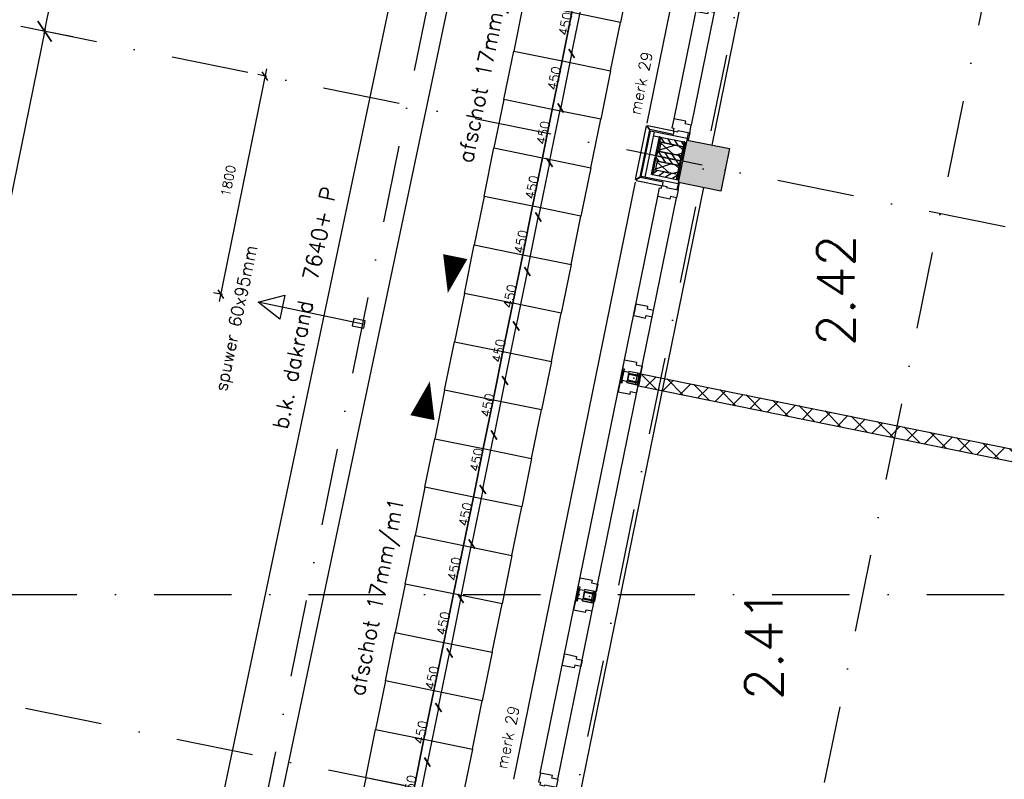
# Model space of a CAD drawing. Extents: x -33346 to 151546, y -8083 to 129543.
# Tile 16 of 68: x 13356 to 21321, y 36152 to 42297. Entities that reach past the tile are written whole.
import ezdxf
from ezdxf.enums import TextEntityAlignment as Align

# ---------------------------------------------------------------- set-up
doc = ezdxf.new("R2010")
doc.units = 0
doc.header["$LTSCALE"] = 50
doc.header["$MEASUREMENT"] = 0
doc.header["$PDSIZE"] = -1
for name, pattern in [('HIDDEN', [9.375, 6.25, -3.125]), ('XREF2$0$DASHDOT', [25, 12.5, -6.25, 0, -6.25]), ('XREF2$0$DD1', [2.66667, 1.66667, -0.5, 0, -0.5])]:
    doc.linetypes.add(name, pattern=pattern)
doc.layers.get('0').update_dxf_attribs({"linetype": 'CONTINUOUS'})
doc.layers.get('DEFPOINTS').update_dxf_attribs({"linetype": 'CONTINUOUS'})
for name, color, linetype in [('A--01A1_ACEER', 1, 'CONTINUOUS'), ('A--A21--_F-23-', 9, 'CONTINUOUS'), ('A--A22--_F123-', 9, 'CONTINUOUS'), ('A--A25--_F-2--', 9, 'CONTINUOUS'), ('A--A28--_F-2--', 7, 'CONTINUOUS'), ('A--A28--_F12--', 7, 'CONTINUOUS'), ('A--A42--_F-23-', 9, 'CONTINUOUS'), ('A--L02-A3-_LOGO', 3, 'CONTINUOUS'), ('A--L21--', 3, 'CONTINUOUS'), ('A--L21A2_BUITENWAND', 2, 'CONTINUOUS'), ('A--L21A4_BUITENWAND', 4, 'CONTINUOUS'), ('A--L21D2_BUITENWAND', 2, 'CONTINUOUS'), ('A--L22--_F-2--', 7, 'CONTINUOUS'), ('A--L22A1_BINNENWAND', 1, 'CONTINUOUS'), ('A--L22A2_BINNENWAND', 2, 'CONTINUOUS'), ('A--L25--', 7, 'CONTINUOUS'), ('A--L25--_F-23-', 7, 'CONTINUOUS'), ('A--L27-A2-_DAKEN', 2, 'CONTINUOUS'), ('A--L27A1_DAKEN', 1, 'CONTINUOUS'), ('A--L28--', 7, 'CONTINUOUS'), ('A--L28--_F-2--', 7, 'CONTINUOUS'), ('A--L28--_F12--', 7, 'CONTINUOUS'), ('A--L31--', 2, 'CONTINUOUS'), ('A--L31A1_BUITENKOZIJN', 1, 'CONTINUOUS'), ('A--L32--', 7, 'CONTINUOUS'), ('A--L42--', 7, 'CONTINUOUS'), ('A--L42--_F-23-', 7, 'CONTINUOUS'), ('A--M$1A-_F123-', 1, 'CONTINUOUS'), ('A--M1$A-_F123-', 1, 'CONTINUOUS'), ('A--T$1A-25_TEKST', 2, 'CONTINUOUS'), ('A--T$1A-_F123-_RNR', 4, 'CONTINUOUS'), ('A--T01A-25_TEKST', 2, 'CONTINUOUS'), ('A--T01A-70_TEKST', 5, 'CONTINUOUS'), ('TEKST_KOZIJNMERK', 2, 'CONTINUOUS'), ('X--LR---_CP', 7, 'CONTINUOUS'), ('XREF2$0$A--L$7A-_STRAMIEN', 1, 'XREF2$0$DASHDOT'), ('XREF2$0$A--L$7AC3-_STRAMIE', 3, 'XREF2$0$DASHDOT'), ('XREF2$0$A--M$1A-_F123-', 1, 'CONTINUOUS'), ('XREF2$0$STRAMIEN_VET', 3, 'XREF2$0$DD1')]:
    doc.layers.add(name, color=color, linetype=linetype)
doc.styles.add('ALFA-0_25', font='ROMANS')
doc.styles.add('B-01', font='SIMPLEX.SHX', dxfattribs={"width": 0.8, "height": 4.5})
doc.styles.add('HIEMSTRA', font='romans.shx')
doc.styles.add('XREF2$0$HIEMSTRA', font='romans.shx')
doc.dimstyles.get("Standard").update_dxf_attribs({"dimscale": 40, "dimtxt": 2.5, "dimasz": 2, "dimexe": 0.3, "dimexo": 0.3, "dimgap": 2, "dimtad": 1, "dimdec": 0, "dimzin": 0, "dimtxsty": 'HIEMSTRA', "dimblk1": 'OBLIQUE', "dimblk2": 'OBLIQUE', "dimsah": 1, "dimcen": -0.09, "dimdle": 0.3, "dimse1": 1, "dimclrd": 2, "dimclre": 2, "dimclrt": 3, "dimazin": 3, "dimtfac": 1, "dimtdec": 4, "dimtofl": 0, "dimtmove": 0, "dimatfit": 3, "dimtvp": 625, "dimtolj": 1, "dimtzin": 0})
doc.dimstyles.new('STANDARD$0', dxfattribs={"dimscale": 50, "dimtxt": 2.5, "dimasz": 2, "dimexe": 2, "dimexo": 0, "dimgap": 2, "dimtad": 1, "dimdec": 0, "dimzin": 0, "dimtxsty": 'ALFA-0_25', "dimblk1": 'OBLIQUE', "dimblk2": 'OBLIQUE', "dimsah": 1, "dimcen": -3, "dimdle": 2, "dimclrd": 1, "dimclre": 1, "dimclrt": 2, "dimazin": 3, "dimtfac": 0.666667, "dimtofl": 0, "dimtmove": 0, "dimatfit": 3, "dimtvp": 0.833333, "dimtolj": 1, "dimtzin": 0})
doc.dimstyles.new('XREF2$0$STANDARD', dxfattribs={"dimscale": 70, "dimtxt": 2.5, "dimasz": 2, "dimexe": 0.3, "dimexo": 0.3, "dimgap": 2, "dimtad": 1, "dimdec": 0, "dimzin": 0, "dimtxsty": 'XREF2$0$HIEMSTRA', "dimblk1": 'XREF2$0$_OBLIQUE', "dimblk2": 'XREF2$0$_OBLIQUE', "dimsah": 1, "dimcen": -0.09, "dimdle": 0.3, "dimclrd": 1, "dimclre": 1, "dimclrt": 4, "dimazin": 3, "dimtfac": 1, "dimtdec": 4, "dimtix": 1, "dimtofl": 0, "dimtmove": 0, "dimatfit": 3, "dimtvp": 625, "dimtolj": 1, "dimtzin": 0})

# ---------------------------------------------------------------- blocks, each defined once
blk = doc.blocks.new('*U852')
at = {"layer": 'A--A22--_F123-', "linetype": 'CONTINUOUS'}
h = blk.add_hatch(dxfattribs=at)
h.set_pattern_fill('ALFAKRS', color=256, scale=120, style=0)
h.set_pattern_definition([(45, (-18371.69, -39384.09), (-84.8528, 84.8528), []), (135, (-18371.69, -39384.09), (-84.8528, -84.8528), [])])
h.paths.add_polyline_path([(0, 0), (9.9, 49), (5476.7, -1059.4), (5515.7, -1118.3), (5456.7, -1157.4), (-9.9, -49)])
at = {"layer": 'A--L22--_F-2--', "color": 2, "linetype": 'CONTINUOUS'}
for points in [[(0, 0), (-9.9, -49), (5456.7, -1157.4), (5456.7, -1157.4)], [(0, 0), (9.9, 49), (5476.7, -1059.4), (5476.7, -1059.4)]]:
    blk.add_lwpolyline(points, dxfattribs=at)
blk = doc.blocks.new('*U842')
at = {"layer": 'A--A22--_F123-', "linetype": 'CONTINUOUS'}
h = blk.add_hatch(dxfattribs=at)
h.set_pattern_fill('ALFAKRS', color=256, scale=120, style=0)
h.set_pattern_definition([(45, (-19090.27, -42911.58), (-84.8528, 84.8528), []), (135, (-19090.27, -42911.58), (-84.8528, -84.8528), [])])
h.paths.add_polyline_path([(0, 0), (9.9, 49), (5525.6, -1069.3), (5515.7, -1118.3), (5456.7, -1157.4), (-9.9, -49)])
at = {"layer": 'A--L22--_F-2--', "color": 2, "linetype": 'CONTINUOUS'}
for points in [[(0, 0), (-9.9, -49), (5456.7, -1157.4), (5456.7, -1157.4)], [(0, 0), (9.9, 49), (5525.6, -1069.3), (5525.6, -1069.3)]]:
    blk.add_lwpolyline(points, dxfattribs=at)
blk = doc.blocks.new('XREF2$0$_OBLIQUE')
at = {"color": 0, "linetype": 'BYBLOCK'}
blk.add_line((-0.5, -0.5), (0.5, 0.5), dxfattribs=at)
blk = doc.blocks.new('*D963')
at = {"layer": 'DEFPOINTS', "color": 0, "linetype": 'CONTINUOUS'}
for p in [(-60981.7, 15247.9), (-60732.4, 15197.2), (-61810.3, 9905.8)]:
    blk.add_point(p, dxfattribs=at)
at = {"layer": 'XREF2$0$A--M$1A-_F123-', "color": 1, "linetype": 'CONTINUOUS'}
for p, q in [((-62063.7, 9936), (-60977.5, 15268.5)), ((-60753, 15201.3), (-61002.2, 15252.1)), ((-61830.8, 9910), (-62080.1, 9960.8))]:
    blk.add_line(p, q, dxfattribs=at)
at = {"layer": 'XREF2$0$A--M$1A-_F123-', "color": 1, "linetype": 'CONTINUOUS', "xscale": 140, "yscale": 140, "zscale": 140}
for p, rotation in [((-60981.7, 15247.9), 78.48629033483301), ((-62059.5, 9956.6), 258.486290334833)]:
    blk.add_blockref('XREF2$0$_OBLIQUE', p, dxfattribs=dict(at, rotation=rotation))
at = {"layer": 'XREF2$0$A--M$1A-_F123-', "color": 4, "linetype": 'CONTINUOUS', "insert": (-61743.5, 12647.7), "char_height": 175, "attachment_point": 5, "rotation": 78.48629, "style": 'XREF2$0$HIEMSTRA'}
blk.add_mtext('\\A1;5400', dxfattribs=at)
blk = doc.blocks.new('*D980')
at = {"layer": 'DEFPOINTS', "color": 0, "linetype": 'CONTINUOUS'}
for p in [(-104053.8, 13000), (-60204.6, 4067.8), (-60604.9, 2102.5)]:
    blk.add_point(p, dxfattribs=at)
at = {"layer": 'XREF2$0$A--M$1A-_F123-', "color": 1, "linetype": 'CONTINUOUS'}
for p, q in [((-104058, 12979.4), (-104458.3, 11014.1)), ((-104474.7, 11038.9), (-73875.2, 4805.7)), ((-60584.3, 2098.3), (-72833.3, 4593.5)), ((-60208.8, 4047.3), (-60609.1, 2081.9))]:
    blk.add_line(p, q, dxfattribs=at)
at = {"layer": 'XREF2$0$A--M$1A-_F123-', "color": 1, "linetype": 'CONTINUOUS', "xscale": 140, "yscale": 140, "zscale": 140}
for p, rotation in [((-104454.2, 11034.7), 168.4862903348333), ((-60604.9, 2102.5), 348.4862903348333)]:
    blk.add_blockref('XREF2$0$_OBLIQUE', p, dxfattribs=dict(at, rotation=rotation))
at = {"layer": 'XREF2$0$A--M$1A-_F123-', "color": 4, "linetype": 'CONTINUOUS', "insert": (-73354.3, 4699.6), "char_height": 175, "attachment_point": 5, "rotation": 348.48629, "style": 'XREF2$0$HIEMSTRA'}
blk.add_mtext('\\A1;44750', dxfattribs=at)
blk = doc.blocks.new('*D1051')
at = {"layer": 'DEFPOINTS', "color": 0, "linetype": 'CONTINUOUS'}
for p in [(-61810.3, 9905.8), (-63137.4, 4665.3), (-62888.1, 4614.5)]:
    blk.add_point(p, dxfattribs=at)
at = {"layer": 'XREF2$0$A--M$1A-_F123-', "color": 1, "linetype": 'CONTINUOUS'}
for p, q in [((-62055.3, 9977.2), (-63141.6, 4644.7)), ((-61830.8, 9910), (-62080.1, 9960.8)), ((-62908.7, 4618.7), (-63157.9, 4669.5))]:
    blk.add_line(p, q, dxfattribs=at)
at = {"layer": 'XREF2$0$A--M$1A-_F123-', "color": 1, "linetype": 'CONTINUOUS', "xscale": 140, "yscale": 140, "zscale": 140}
for p, rotation in [((-62059.5, 9956.6), 78.48629033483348), ((-63137.4, 4665.3), 258.4862903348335)]:
    blk.add_blockref('XREF2$0$_OBLIQUE', p, dxfattribs=dict(at, rotation=rotation))
at = {"layer": 'XREF2$0$A--M$1A-_F123-', "color": 4, "linetype": 'CONTINUOUS', "insert": (-62821.4, 7356.3), "char_height": 175, "attachment_point": 5, "rotation": 78.48629, "style": 'XREF2$0$HIEMSTRA'}
blk.add_mtext('\\A1;5400', dxfattribs=at)
blk = doc.blocks.new('Q020437-')
at = {"layer": 'A--A28--_F12--', "color": 8}
for points in [[(-175, -175), (-175, 175), (175, 175)], [(-175, -175), (175, 175), (175, -175)]]:
    blk.add_solid(points, dxfattribs=at)
at = {"layer": 'A--L28--_F12--', "color": 3, "linetype": 'CONTINUOUS'}
blk.add_lwpolyline([(-175, -175), (-175, 175), (175, 175), (175, -175)], close=True, dxfattribs=at)
at = {"layer": 'X--LR---_CP'}
for p in [(-175, 0), (-175, 0), (175, 0)]:
    blk.add_point(p, dxfattribs=at)
blk = doc.blocks.new('MERK_A3')
at = {"layer": 'A--01A1_ACEER'}
blk.add_line((227.2, 1597.8), (296.7, 1583.6), dxfattribs=at)
at = {"layer": 'A--L31--', "color": 2, "linetype": 'CONTINUOUS'}
for p, q in [((517.9, 3280.6), (536.7, 3372.7)), ((548.4, 3370.3), (529.7, 3278.2)), ((536.7, 3372.7), (548.4, 3370.3)), ((586.4, 3361.6), (656, 3347.4)), ((637.6, 3257.2), (656, 3347.4)), ((656, 3347.4), (670.7, 3344.4)), ((529.7, 3278.2), (517.9, 3280.6)), ((670.7, 3344.4), (652.4, 3254.2)), ((652.4, 3254.2), (637.6, 3257.2)), ((158.6, 1516.8), (177.4, 1609)), ((189.1, 1606.6), (170.4, 1514.4)), ((177.4, 1609), (189.1, 1606.6)), ((170.4, 1514.4), (158.6, 1516.8)), ((278.4, 1493.5), (296.7, 1583.6)), ((311.4, 1580.7), (293.1, 1490.5)), ((296.7, 1583.6), (311.4, 1580.7)), ((293.1, 1490.5), (278.4, 1493.5))]:
    blk.add_line(p, q, dxfattribs=at)
for points in [[(984.3, 4831.9), (971.3, 4768.3), (921.3, 4778.4), (917.1, 4757.9), (820.1, 4777.6), (834.7, 4849.2), (849.4, 4846.2), (853.8, 4867.7), (892, 4859.9), (890.2, 4851.1)], [(774.2, 3804.5), (784.7, 3856.4), (734.8, 3866.6), (739, 3887.2), (641.9, 3906.9), (627.4, 3835.4), (623, 3813.8), (637.7, 3810.9), (720, 3794.1), (724.2, 3814.7)], [(550.7, 3456.6), (647.7, 3436.8), (643.5, 3416.3), (693.5, 3406.1), (680.5, 3342.4), (586.4, 3361.6), (584.6, 3352.8), (546.4, 3360.5), (550.4, 3380.1), (535.7, 3383.1)], [(498, 3197.9), (595, 3178.2), (599.2, 3198.7), (649.2, 3188.6), (662.1, 3252.2), (568.1, 3271.4), (569.9, 3280.2), (531.7, 3288), (527.7, 3268.4), (513, 3271.4)], [(191.4, 1692.8), (288.4, 1673.1), (284.2, 1652.5), (334.2, 1642.3), (321.2, 1578.7), (227.2, 1597.8), (225.4, 1589), (187.1, 1596.8), (191.1, 1616.4), (176.4, 1619.4)], [(138.7, 1434.2), (235.7, 1414.4), (239.9, 1435), (289.9, 1424.8), (302.9, 1488.5), (208.8, 1507.6), (210.6, 1516.5), (172.4, 1524.2), (168.4, 1504.7), (153.7, 1507.6)], [(209, 1026.4), (198.4, 974.5), (148.4, 984.7), (144.2, 964.1), (47.2, 983.8), (61.8, 1055.4), (66.2, 1076.9), (80.9, 1073.9), (163.2, 1057.2), (159, 1036.6)], [(0, 0), (13, 63.7), (-37, 73.9), (-32.8, 94.4), (-129.8, 114.2), (-144.4, 42.7), (-129.7, 39.7), (-134.1, 18.1), (-95.9, 10.3), (-94.1, 19.2)]]:
    blk.add_lwpolyline(points, close=True, dxfattribs=at)
at = {"layer": 'A--L31A1_BUITENKOZIJN'}
for p, q in [((819, 4777.9), (-129.8, 114.2)), ((970.2, 4768.6), (13, 63.7))]:
    blk.add_line(p, q, dxfattribs=at)
at = {"layer": 'X--LR---_CP', "linetype": 'CONTINUOUS'}
blk.add_point((0, 0), dxfattribs=at)
blk = doc.blocks.new('NH40_196')
at = {"layer": 'A--A25--_F-2--'}
h = blk.add_hatch(dxfattribs=at)
h.set_pattern_fill('ALFALINE', color=256, scale=40, style=0, pattern_type=2)
h.set_pattern_definition([(45, (-6, 0), (-28.284, 28.284), [])])
h.paths.add_polyline_path([(0, 0), (0, 196), (40, 196), (40, 0)])
at = {"layer": 'A--L25--_F-23-', "color": 2, "linetype": 'CONTINUOUS'}
blk.add_lwpolyline([(0, 0), (0, 196), (40, 196), (40, 0)], close=True, dxfattribs=at)
at = {"layer": 'X--LR---_CP'}
for p in [(0, 0), (0, 0), (40, 0)]:
    blk.add_point(p, dxfattribs=at)
blk = doc.blocks.new('*U674')
at = {"layer": 'A--A42--_F-23-', "linetype": 'CONTINUOUS'}
h = blk.add_hatch(dxfattribs=at)
h.set_pattern_fill('ALFALINE', color=256, scale=40, style=0)
h.set_pattern_definition([(45, (-18673.834, -41003.06), (-28.28427, 28.28427), [])])
h.paths.add_polyline_path([(0, 0), (-4.9, 1), (24.1, 143.1), (28.9, 142.1), (33.8, 141.1), (4.9, -1)])
at = {"layer": 'A--L42--_F-23-', "color": 2, "linetype": 'CONTINUOUS'}
for points in [[(0, 0), (-4.9, 1), (24.1, 143.1), (28.9, 142.1)], [(0, 0), (4.9, -1), (33.8, 141.1), (28.9, 142.1)]]:
    blk.add_lwpolyline(points, dxfattribs=at)
blk = doc.blocks.new('*U673')
at = {"layer": 'A--A42--_F-23-', "linetype": 'CONTINUOUS'}
h = blk.add_hatch(dxfattribs=at)
h.set_pattern_fill('ALFALINE', color=256, scale=40, style=0)
h.set_pattern_definition([(45, (-18471.98, -41044.19), (-28.28427, 28.28427), [])])
h.paths.add_polyline_path([(0, 0), (-4.9, 1), (24.1, 143.2), (29, 142.2), (33.9, 141.2), (4.9, -1)])
at = {"layer": 'A--L42--_F-23-', "color": 2, "linetype": 'CONTINUOUS'}
for points in [[(0, 0), (-4.9, 1), (24.1, 143.2), (29, 142.2)], [(0, 0), (4.9, -1), (33.9, 141.2), (29, 142.2)]]:
    blk.add_lwpolyline(points, dxfattribs=at)
blk = doc.blocks.new('*U672')
at = {"layer": 'A--A42--_F-23-', "linetype": 'CONTINUOUS'}
h = blk.add_hatch(dxfattribs=at)
h.set_pattern_fill('ALFALINE', color=256, scale=40, style=0)
h.set_pattern_definition([(45, (-18533.88, -41347.95), (-28.28427, 28.28427), [])])
h.paths.add_polyline_path([(0, 0), (4.9, -1), (-24.1, -143.2), (-29, -142.2), (-33.9, -141.2), (-4.9, 1)])
at = {"layer": 'A--L42--_F-23-', "color": 2, "linetype": 'CONTINUOUS'}
for points in [[(0, 0), (-4.9, 1), (-33.9, -141.2), (-29, -142.2)], [(0, 0), (4.9, -1), (-24.1, -143.2), (-29, -142.2)]]:
    blk.add_lwpolyline(points, dxfattribs=at)
blk = doc.blocks.new('*U671')
at = {"layer": 'A--A42--_F-23-', "linetype": 'CONTINUOUS'}
h = blk.add_hatch(dxfattribs=at)
h.set_pattern_fill('ALFALINE', color=256, scale=40, style=0)
h.set_pattern_definition([(45, (-18735.73, -41306.818), (-28.28427, 28.28427), [])])
h.paths.add_polyline_path([(0, 0), (4.9, -1), (-24.1, -143.1), (-28.9, -142.1), (-33.8, -141.1), (-4.9, 1)])
at = {"layer": 'A--L42--_F-23-', "color": 2, "linetype": 'CONTINUOUS'}
for points in [[(0, 0), (-4.9, 1), (-33.8, -141.1), (-28.9, -142.1)], [(0, 0), (4.9, -1), (-24.1, -143.1), (-28.9, -142.1)]]:
    blk.add_lwpolyline(points, dxfattribs=at)
blk = doc.blocks.new('_OBLIQUE')
at = {"color": 0, "linetype": 'BYBLOCK'}
blk.add_line((-0.5, -0.5), (0.5, 0.5), dxfattribs=at)
blk = doc.blocks.new('*D312')
at = {"color": 1, "linetype": 'BYBLOCK'}
blk.add_line((17101.2, 38487.2), (17194.6, 38945.8), dxfattribs=at)
at = {"layer": 'DEFPOINTS', "color": 0, "linetype": 'BYBLOCK'}
for p in [(17192.8, 38937), (17192.8, 38937), (17102.9, 38496)]:
    blk.add_point(p, dxfattribs=at)
at = {"color": 1, "linetype": 'BYBLOCK', "xscale": 60, "yscale": 60, "zscale": 60}
for p, rotation in [((17192.8, 38937), 78.48258066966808), ((17102.9, 38496), 258.4825806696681)]:
    blk.add_blockref('_OBLIQUE', p, dxfattribs=dict(at, rotation=rotation))
at = {"color": 2, "linetype": 'BYBLOCK', "insert": (17052.3, 38736), "char_height": 75, "attachment_point": 5, "rotation": 78.48258, "style": 'HIEMSTRA'}
blk.add_mtext('\\A1;450', dxfattribs=at)
blk = doc.blocks.new('*D313')
at = {"color": 1, "linetype": 'BYBLOCK'}
blk.add_line((16921.6, 37605.3), (17015, 38063.9), dxfattribs=at)
at = {"layer": 'DEFPOINTS', "color": 0, "linetype": 'BYBLOCK'}
for p in [(17013.2, 38055.1), (17013.2, 38055.1), (16923.4, 37614.1)]:
    blk.add_point(p, dxfattribs=at)
at = {"color": 1, "linetype": 'BYBLOCK', "xscale": 60, "yscale": 60, "zscale": 60}
for p, rotation in [((17013.2, 38055.1), 78.49000000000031), ((16923.4, 37614.1), 258.4900000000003)]:
    blk.add_blockref('_OBLIQUE', p, dxfattribs=dict(at, rotation=rotation))
at = {"color": 2, "linetype": 'BYBLOCK', "insert": (16872.8, 37854.1), "char_height": 75, "attachment_point": 5, "rotation": 78.49, "style": 'HIEMSTRA'}
blk.add_mtext('\\A1;450', dxfattribs=at)
blk = doc.blocks.new('*D314')
at = {"color": 1, "linetype": 'BYBLOCK'}
blk.add_line((17104.7, 38504.8), (17011.4, 38046.2), dxfattribs=at)
at = {"layer": 'DEFPOINTS', "color": 0, "linetype": 'BYBLOCK'}
for p in [(17102.9, 38496), (17013.2, 38055.1), (17013.2, 38055.1)]:
    blk.add_point(p, dxfattribs=at)
at = {"color": 1, "linetype": 'BYBLOCK', "xscale": 60, "yscale": 60, "zscale": 60}
for p, rotation in [((17102.9, 38496), 78.4974193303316), ((17013.2, 38055.1), 258.4974193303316)]:
    blk.add_blockref('_OBLIQUE', p, dxfattribs=dict(at, rotation=rotation))
at = {"color": 2, "linetype": 'BYBLOCK', "insert": (16962.5, 38295), "char_height": 75, "attachment_point": 5, "rotation": 78.49742, "style": 'HIEMSTRA'}
blk.add_mtext('\\A1;450', dxfattribs=at)
blk = doc.blocks.new('*D315')
at = {"color": 1, "linetype": 'BYBLOCK'}
blk.add_line((16925.2, 37622.9), (16831.8, 37164.3), dxfattribs=at)
at = {"layer": 'DEFPOINTS', "color": 0, "linetype": 'BYBLOCK'}
for p in [(16923.4, 37614.1), (16833.6, 37173.1), (16833.6, 37173.1)]:
    blk.add_point(p, dxfattribs=at)
at = {"color": 1, "linetype": 'BYBLOCK', "xscale": 60, "yscale": 60, "zscale": 60}
for p, rotation in [((16923.4, 37614.1), 78.4899999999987), ((16833.6, 37173.1), 258.4899999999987)]:
    blk.add_blockref('_OBLIQUE', p, dxfattribs=dict(at, rotation=rotation))
at = {"color": 2, "linetype": 'BYBLOCK', "insert": (16783, 37413.1), "char_height": 75, "attachment_point": 5, "rotation": 78.49, "style": 'HIEMSTRA'}
blk.add_mtext('\\A1;450', dxfattribs=at)
blk = doc.blocks.new('*D316')
at = {"color": 1, "linetype": 'BYBLOCK'}
blk.add_line((16742, 36723.4), (16835.4, 37182), dxfattribs=at)
at = {"layer": 'DEFPOINTS', "color": 0, "linetype": 'BYBLOCK'}
for p in [(16833.6, 37173.2), (16833.6, 37173.2), (16743.8, 36732.2)]:
    blk.add_point(p, dxfattribs=at)
at = {"color": 1, "linetype": 'BYBLOCK', "xscale": 60, "yscale": 60, "zscale": 60}
for p, rotation in [((16833.6, 37173.2), 78.48258066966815), ((16743.8, 36732.2), 258.4825806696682)]:
    blk.add_blockref('_OBLIQUE', p, dxfattribs=dict(at, rotation=rotation))
at = {"color": 2, "linetype": 'BYBLOCK', "insert": (16693.2, 36972.2), "char_height": 75, "attachment_point": 5, "rotation": 78.48258, "style": 'HIEMSTRA'}
blk.add_mtext('\\A1;450', dxfattribs=at)
blk = doc.blocks.new('*D317')
at = {"color": 1, "linetype": 'BYBLOCK'}
blk.add_line((16745.6, 36741), (16652.1, 36282.5), dxfattribs=at)
at = {"layer": 'DEFPOINTS', "color": 0, "linetype": 'BYBLOCK'}
for p in [(16743.8, 36732.2), (16653.9, 36291.3), (16653.9, 36291.3)]:
    blk.add_point(p, dxfattribs=at)
at = {"color": 1, "linetype": 'BYBLOCK', "xscale": 60, "yscale": 60, "zscale": 60}
for p, rotation in [((16743.8, 36732.2), 78.48258066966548), ((16653.9, 36291.3), 258.4825806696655)]:
    blk.add_blockref('_OBLIQUE', p, dxfattribs=dict(at, rotation=rotation))
at = {"color": 2, "linetype": 'BYBLOCK', "insert": (16603.3, 36531.2), "char_height": 75, "attachment_point": 5, "rotation": 78.48258, "style": 'HIEMSTRA'}
blk.add_mtext('\\A1;450', dxfattribs=at)
blk = doc.blocks.new('*D324')
at = {"color": 1, "linetype": 'BYBLOCK'}
blk.add_line((16562.4, 35841.5), (16655.7, 36300.1), dxfattribs=at)
at = {"layer": 'DEFPOINTS', "color": 0, "linetype": 'BYBLOCK'}
for p in [(16653.9, 36291.3), (16653.9, 36291.3), (16564.2, 35850.3)]:
    blk.add_point(p, dxfattribs=at)
at = {"color": 1, "linetype": 'BYBLOCK', "xscale": 60, "yscale": 60, "zscale": 60}
for p, rotation in [((16653.9, 36291.3), 78.49741933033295), ((16564.2, 35850.3), 258.4974193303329)]:
    blk.add_blockref('_OBLIQUE', p, dxfattribs=dict(at, rotation=rotation))
at = {"color": 2, "linetype": 'BYBLOCK', "insert": (16513.5, 36090.3), "char_height": 75, "attachment_point": 5, "rotation": 78.49742, "style": 'HIEMSTRA'}
blk.add_mtext('\\A1;450', dxfattribs=at)
blk = doc.blocks.new('*D334')
at = {"color": 1, "linetype": 'BYBLOCK'}
blk.add_line((17284.4, 39386.7), (17191, 38928.1), dxfattribs=at)
at = {"layer": 'DEFPOINTS', "color": 0, "linetype": 'BYBLOCK'}
for p in [(17282.6, 39377.9), (17192.8, 38937), (17192.8, 38937)]:
    blk.add_point(p, dxfattribs=at)
at = {"color": 1, "linetype": 'BYBLOCK', "xscale": 60, "yscale": 60, "zscale": 60}
for p, rotation in [((17282.6, 39377.9), 78.48999999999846), ((17192.8, 38937), 258.4899999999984)]:
    blk.add_blockref('_OBLIQUE', p, dxfattribs=dict(at, rotation=rotation))
at = {"color": 2, "linetype": 'BYBLOCK', "insert": (17142.2, 39176.9), "char_height": 75, "attachment_point": 5, "rotation": 78.49, "style": 'HIEMSTRA'}
blk.add_mtext('\\A1;450', dxfattribs=at)
blk = doc.blocks.new('*D335')
at = {"color": 1, "linetype": 'BYBLOCK'}
blk.add_line((17464.1, 40268.6), (17370.7, 39810), dxfattribs=at)
at = {"layer": 'DEFPOINTS', "color": 0, "linetype": 'BYBLOCK'}
for p in [(17462.3, 40259.8), (17372.5, 39818.8), (17372.5, 39818.8)]:
    blk.add_point(p, dxfattribs=at)
at = {"color": 1, "linetype": 'BYBLOCK', "xscale": 60, "yscale": 60, "zscale": 60}
for p, rotation in [((17462.3, 40259.8), 78.48258066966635), ((17372.5, 39818.8), 258.4825806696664)]:
    blk.add_blockref('_OBLIQUE', p, dxfattribs=dict(at, rotation=rotation))
at = {"color": 2, "linetype": 'BYBLOCK', "insert": (17321.9, 40058.8), "char_height": 75, "attachment_point": 5, "rotation": 78.48258, "style": 'HIEMSTRA'}
blk.add_mtext('\\A1;450', dxfattribs=at)
blk = doc.blocks.new('*D336')
at = {"color": 1, "linetype": 'BYBLOCK'}
blk.add_line((17280.8, 39369.1), (17374.3, 39827.7), dxfattribs=at)
at = {"layer": 'DEFPOINTS', "color": 0, "linetype": 'BYBLOCK'}
for p in [(17372.5, 39818.8), (17372.5, 39818.8), (17282.6, 39377.9)]:
    blk.add_point(p, dxfattribs=at)
at = {"color": 1, "linetype": 'BYBLOCK', "xscale": 60, "yscale": 60, "zscale": 60}
for p, rotation in [((17372.5, 39818.8), 78.47516133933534), ((17282.6, 39377.9), 258.4751613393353)]:
    blk.add_blockref('_OBLIQUE', p, dxfattribs=dict(at, rotation=rotation))
at = {"color": 2, "linetype": 'BYBLOCK', "insert": (17232, 39617.9), "char_height": 75, "attachment_point": 5, "rotation": 78.47516, "style": 'HIEMSTRA'}
blk.add_mtext('\\A1;450', dxfattribs=at)
blk = doc.blocks.new('*D337')
at = {"color": 1, "linetype": 'BYBLOCK'}
blk.add_line((17460.6, 40251), (17554, 40709.6), dxfattribs=at)
at = {"layer": 'DEFPOINTS', "color": 0, "linetype": 'BYBLOCK'}
for p in [(17552.2, 40700.7), (17552.2, 40700.7), (17462.4, 40259.8)]:
    blk.add_point(p, dxfattribs=at)
at = {"color": 1, "linetype": 'BYBLOCK', "xscale": 60, "yscale": 60, "zscale": 60}
for p, rotation in [((17552.2, 40700.7), 78.48258066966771), ((17462.4, 40259.8), 258.4825806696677)]:
    blk.add_blockref('_OBLIQUE', p, dxfattribs=dict(at, rotation=rotation))
at = {"color": 2, "linetype": 'BYBLOCK', "insert": (17411.7, 40499.7), "char_height": 75, "attachment_point": 5, "rotation": 78.48258, "style": 'HIEMSTRA'}
blk.add_mtext('\\A1;450', dxfattribs=at)
blk = doc.blocks.new('*D338')
at = {"color": 1, "linetype": 'BYBLOCK'}
blk.add_line((17643.8, 41150.5), (17550.4, 40691.9), dxfattribs=at)
at = {"layer": 'DEFPOINTS', "color": 0, "linetype": 'BYBLOCK'}
for p in [(17642, 41141.7), (17552.2, 40700.7), (17552.2, 40700.7)]:
    blk.add_point(p, dxfattribs=at)
at = {"color": 1, "linetype": 'BYBLOCK', "xscale": 60, "yscale": 60, "zscale": 60}
for p, rotation in [((17642, 41141.7), 78.48999999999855), ((17552.2, 40700.7), 258.4899999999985)]:
    blk.add_blockref('_OBLIQUE', p, dxfattribs=dict(at, rotation=rotation))
at = {"color": 2, "linetype": 'BYBLOCK', "insert": (17501.6, 40940.7), "char_height": 75, "attachment_point": 5, "rotation": 78.49, "style": 'HIEMSTRA'}
blk.add_mtext('\\A1;450', dxfattribs=at)
blk = doc.blocks.new('*D339')
at = {"color": 1, "linetype": 'BYBLOCK'}
blk.add_line((17640.2, 41132.9), (17733.6, 41591.4), dxfattribs=at)
at = {"layer": 'DEFPOINTS', "color": 0, "linetype": 'BYBLOCK'}
for p in [(17731.8, 41582.6), (17731.8, 41582.6), (17642, 41141.7)]:
    blk.add_point(p, dxfattribs=at)
at = {"color": 1, "linetype": 'BYBLOCK', "xscale": 60, "yscale": 60, "zscale": 60}
for p, rotation in [((17731.8, 41582.6), 78.49000000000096), ((17642, 41141.7), 258.490000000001)]:
    blk.add_blockref('_OBLIQUE', p, dxfattribs=dict(at, rotation=rotation))
at = {"color": 2, "linetype": 'BYBLOCK', "insert": (17591.3, 41381.6), "char_height": 75, "attachment_point": 5, "rotation": 78.49, "style": 'HIEMSTRA'}
blk.add_mtext('\\A1;450', dxfattribs=at)
blk = doc.blocks.new('*D345')
at = {"color": 1, "linetype": 'BYBLOCK'}
blk.add_line((17819.9, 42014.7), (17913.4, 42473.3), dxfattribs=at)
at = {"layer": 'DEFPOINTS', "color": 0, "linetype": 'BYBLOCK'}
for p in [(17911.6, 42464.5), (17911.6, 42464.5), (17821.7, 42023.6)]:
    blk.add_point(p, dxfattribs=at)
at = {"color": 1, "linetype": 'BYBLOCK', "xscale": 60, "yscale": 60, "zscale": 60}
for p, rotation in [((17911.6, 42464.5), 78.47516133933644), ((17821.7, 42023.6), 258.4751613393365)]:
    blk.add_blockref('_OBLIQUE', p, dxfattribs=dict(at, rotation=rotation))
at = {"color": 2, "linetype": 'BYBLOCK', "insert": (17771.1, 42263.5), "char_height": 75, "attachment_point": 5, "rotation": 78.47516, "style": 'HIEMSTRA'}
blk.add_mtext('\\A1;450', dxfattribs=at)
blk = doc.blocks.new('*D346')
at = {"color": 1, "linetype": 'BYBLOCK'}
blk.add_line((17823.5, 42032.4), (17730, 41573.8), dxfattribs=at)
at = {"layer": 'DEFPOINTS', "color": 0, "linetype": 'BYBLOCK'}
for p in [(17821.7, 42023.6), (17731.8, 41582.6), (17731.8, 41582.6)]:
    blk.add_point(p, dxfattribs=at)
at = {"color": 1, "linetype": 'BYBLOCK', "xscale": 60, "yscale": 60, "zscale": 60}
for p, rotation in [((17821.7, 42023.6), 78.47516133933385), ((17731.8, 41582.6), 258.4751613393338)]:
    blk.add_blockref('_OBLIQUE', p, dxfattribs=dict(at, rotation=rotation))
at = {"color": 2, "linetype": 'BYBLOCK', "insert": (17681.2, 41822.6), "char_height": 75, "attachment_point": 5, "rotation": 78.47516, "style": 'HIEMSTRA'}
blk.add_mtext('\\A1;450', dxfattribs=at)
blk = doc.blocks.new('*D467')
at = {"color": 1, "linetype": 'BYBLOCK'}
for p, q in [((15353.1, 41898.9), (14969.9, 40017.6)), ((15356.6, 41837), (15282.3, 41852.1)), ((14997.4, 40073.2), (14923, 40088.3))]:
    blk.add_line(p, q, dxfattribs=at)
at = {"layer": 'DEFPOINTS', "color": 0, "linetype": 'BYBLOCK'}
for p in [(15356.6, 41837), (14981.8, 40076.3), (14997.4, 40073.2)]:
    blk.add_point(p, dxfattribs=at)
at = {"color": 1, "linetype": 'BYBLOCK', "xscale": 60, "yscale": 60, "zscale": 60}
for p, rotation in [((15341.1, 41840.1), 78.48629033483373), ((14981.8, 40076.3), 258.4862903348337)]:
    blk.add_blockref('_OBLIQUE', p, dxfattribs=dict(at, rotation=rotation))
at = {"color": 2, "linetype": 'BYBLOCK', "insert": (15042.7, 40993.1), "char_height": 75, "attachment_point": 5, "rotation": 78.48629, "style": 'ALFA-0_25'}
blk.add_mtext('\\A1;1800', dxfattribs=at)
blk = doc.blocks.new('Q020580-')
at = {"layer": 'A--A28--_F-2--', "color": 3, "linetype": 'CONTINUOUS'}
for points in [[(-25, 45.1), (-30, -49.9), (-30, 50.1)], [(-25, 45.1), (-30, 50.1), (30, 50.1)], [(-25, 45.1), (-25, -44.9), (-30, -49.9)], [(30, 50.1), (25, 45.1), (-25, 45.1)], [(30, 50.1), (30, -49.9), (25, 45.1)], [(30, -49.9), (25, -44.9), (25, 45.1)], [(30, -49.9), (-30, -49.9), (-25, -44.9)], [(30, -49.9), (-25, -44.9), (25, -44.9)]]:
    blk.add_solid(points, dxfattribs=at)
at = {"layer": 'A--L28--_F-2--', "color": 3, "linetype": 'CONTINUOUS'}
blk.add_lwpolyline([(-30, -49.9), (-25, -44.9), (-25, 45.1), (25, 45.1), (25, -44.9), (-25, -44.9), (-30, -49.9), (30, -49.9), (30, 50.1), (-30, 50.1)], close=True, dxfattribs=at)
at = {"layer": 'X--LR---_CP', "color": 4, "linetype": 'CONTINUOUS'}
for p in [(-30, 0.1), (0, 0), (30, 0.1)]:
    blk.add_point(p, dxfattribs=at)
blk = doc.blocks.new('A$C6C660DB7')
at = {"layer": 'A--L21A4_BUITENWAND', "linetype": 'CONTINUOUS'}
for p, q in [((10327.8, 33298.6), (124, -15130.3)), ((10687.5, 32750.7), (697.1, -14665.3))]:
    blk.add_line(p, q, dxfattribs=at)
blk = doc.blocks.new('XREF2')
at = {"layer": 'XREF2$0$A--L$7A-_STRAMIEN'}
for p, q in [((-38410.733, 89013.047), (-64231.371, -37744.184)), ((-46967.857, 69048.716), (-68542.883, -36866.195)), ((-44567.212, 68559.429), (-66142.131, -37354.959)), ((-46940.956, 6876.922), (-62252.793, 9995.966))]:
    blk.add_line(p, q, dxfattribs=at)
at = {"layer": 'XREF2$0$A--L$7AC3-_STRAMIE'}
blk.add_line((-66174.285, 5400), (-500, 5400), dxfattribs=at)
at = {"layer": 'XREF2$0$STRAMIEN_VET', "linetype": 'XREF2$0$DASHDOT'}
blk.add_line((-53026.96, 2605.754), (-108962.956, 14000), dxfattribs=at)
at = {"layer": 'XREF2$0$A--M$1A-_F123-', "linetype": 'CONTINUOUS'}
for p2, distance, picture, middle in [((-60732.404, 15197.156), 254.373, '*D963', (-61743.507, 12647.671)), ((-62888.11, 4614.485), -254.373, '*D1051', (-62821.36, 7356.336))]:
    dim = blk.add_aligned_dim(p1=(-61810.257, 9905.821), p2=p2, distance=distance, dimstyle='XREF2$0$STANDARD', dxfattribs=at)
    dim.commit()
    dim.dimension.update_dxf_attribs({"geometry": picture, "text_midpoint": middle})
dim = blk.add_linear_dim(base=(-60604.897, 2102.524), p1=(-104053.812, 13000), p2=(-60204.559, 4067.842), angle=348.4862903, dimstyle='XREF2$0$STANDARD', dxfattribs=at)
dim.commit()
dim.dimension.update_dxf_attribs({"geometry": '*D980', "text_midpoint": (-73354.275, 4699.591), "dimtype": 129})

msp = doc.modelspace()

# ---------------------------------------------------------------- hatches: boundary and pattern name
at = {"layer": 'A--A21--_F-23-'}
h = msp.add_hatch(dxfattribs=at)
h.set_pattern_fill('ALFAISO', color=256, scale=80, angle=168.49, style=0, pattern_type=2)
h.set_pattern_definition([(198.48258, (66540.254, -74382.52), (-25.361306, 75.873606), []), (138.48258, (66540.254, -74382.52), (53.02782, 59.90034), [])])
h.paths.add_polyline_path([(18611.8, 41214.7), (18531.5, 41231.1), (18546.5, 41304.6), (18722.8, 41268.6), (18707.9, 41195.1), (18611.8, 41214.7), (18635.5, 41209.9)])
h = msp.add_hatch(dxfattribs=at)
h.set_pattern_fill('ALFAISO', color=256, scale=80, angle=168.49, style=0, pattern_type=2)
h.set_pattern_definition([(198.48258, (66509.304, -74534.41), (-25.361306, 75.873606), []), (138.48258, (66509.304, -74534.41), (53.02782, 59.90034), [])])
h.paths.add_polyline_path([(18580.9, 41062.8), (18500.5, 41079.2), (18515.5, 41152.7), (18691.9, 41116.7), (18676.9, 41043.2), (18580.9, 41062.8), (18604.6, 41058)])

# ---------------------------------------------------------------- linework, layer by layer
at = {"layer": 'A--L21--'}
for points in [[(18450.7, 41405.7), (18372.9, 41023.6), (18342.2, 41003.3), (18338.3, 41004.1), (18426.5, 41437.2), (18430.5, 41436.4)], [(18433.6, 41441.9), (18647.2, 41398.3), (18641.2, 41368.9), (18453.1, 41407.3), (18432.8, 41437.9)], [(18611.8, 41214.7), (18531.5, 41231.1), (18546.5, 41304.6), (18722.8, 41268.6), (18707.9, 41195.1), (18611.8, 41214.7), (18635.5, 41209.9)], [(18580.9, 41062.8), (18500.5, 41079.2), (18515.5, 41152.7), (18691.9, 41116.7), (18676.9, 41043.2), (18580.9, 41062.8), (18604.6, 41058)], [(18343, 40997), (18556.6, 40953.5), (18562.6, 40982.9), (18374.4, 41021.2), (18343.8, 41000.9)]]:
    msp.add_lwpolyline(points, close=True, dxfattribs=at)
at = {"layer": 'A--L21A2_BUITENWAND', "color": 2, "linetype": 'CONTINUOUS'}
for p, q in [((18384.3, 41029.4), (18458.9, 41395.9)), ((18415.6, 41023), (18490.3, 41389.5)), ((18756.8, 41335.2), (18458.9, 41395.9)), ((18483.9, 41358.1), (18529, 41348.9)), ((18682.1, 40968.7), (18384.3, 41029.4))]:
    msp.add_line(p, q, dxfattribs=at)
for points in [[(18776.2, 41380.2), (18764.2, 41321.4), (18754.4, 41323.4), (18766.4, 41382.2)], [(18682.4, 40919.7), (18694.3, 40978.5), (18684.5, 40980.5), (18672.6, 40921.7)]]:
    msp.add_lwpolyline(points, close=True, dxfattribs=at)
at = {"layer": 'A--L21D2_BUITENWAND'}
for p, q in [((18430.9, 41458.7), (21212.1, 55115.2)), ((18333.9, 40982.5), (17350, 36152.7))]:
    msp.add_line(p, q, dxfattribs=at)
at = {"layer": 'A--L22A1_BINNENWAND'}
for points in [[(17823.9, 42354.9), (17903.7, 42746.8), (18295.7, 42667), (18215.9, 42275)], [(17432, 42434.7), (17352.2, 42042.7), (17744.1, 41962.9), (17823.9, 42354.9)], [(17823.9, 42354.9), (17744.1, 41962.9), (18136.1, 41883.1), (18215.9, 42275)], [(17272.3, 41650.8), (17352.2, 42042.7), (17744.1, 41962.9), (17664.3, 41570.9)], [(17664.3, 41570.9), (17744.1, 41962.9), (18136.1, 41883.1), (18056.3, 41491.1)], [(17272.3, 41650.8), (17192.5, 41258.8), (17584.5, 41179), (17664.3, 41570.9)], [(17664.3, 41570.9), (17584.5, 41179), (17976.4, 41099.2), (18056.3, 41491.1)], [(17112.7, 40866.8), (17192.5, 41258.8), (17584.5, 41179), (17504.7, 40787)], [(17504.7, 40787), (17584.5, 41179), (17976.4, 41099.2), (17896.6, 40707.2)], [(17112.7, 40866.8), (17032.9, 40474.9), (17424.9, 40395.1), (17504.7, 40787)], [(17504.7, 40787), (17424.9, 40395.1), (17816.8, 40315.3), (17896.6, 40707.2)], [(16953.1, 40082.9), (17032.9, 40474.9), (17424.9, 40395.1), (17345, 40003.1)], [(17345, 40003.1), (17424.9, 40395.1), (17816.8, 40315.3), (17737, 39923.3)], [(16953.1, 40082.9), (16873.3, 39691), (17265.2, 39611.2), (17345, 40003.1)], [(17345, 40003.1), (17265.2, 39611.2), (17657.2, 39531.3), (17737, 39923.3)], [(16793.5, 39299), (16873.3, 39691), (17265.2, 39611.2), (17185.4, 39219.2)], [(17185.4, 39219.2), (17265.2, 39611.2), (17657.2, 39531.3), (17577.4, 39139.4)], [(16793.5, 39299), (16713.6, 38907.1), (17105.6, 38827.2), (17185.4, 39219.2)], [(17185.4, 39219.2), (17105.6, 38827.2), (17497.5, 38747.4), (17577.4, 39139.4)], [(16633.8, 38515.1), (16713.6, 38907.1), (17105.6, 38827.2), (17025.8, 38435.3)], [(17025.8, 38435.3), (17105.6, 38827.2), (17497.5, 38747.4), (17417.7, 38355.5)], [(16633.8, 38515.1), (16554, 38123.2), (16946, 38043.3), (17025.8, 38435.3)], [(17025.8, 38435.3), (16946, 38043.3), (17337.9, 37963.5), (17417.7, 38355.5)], [(16474.2, 37731.2), (16554, 38123.2), (16946, 38043.3), (16866.1, 37651.4)], [(16866.1, 37651.4), (16946, 38043.3), (17337.9, 37963.5), (17258.1, 37571.6)], [(16474.2, 37731.2), (16394.4, 37339.2), (16786.3, 37259.4), (16866.1, 37651.4)], [(16866.1, 37651.4), (16786.3, 37259.4), (17178.3, 37179.6), (17258.1, 37571.6)], [(16314.6, 36947.3), (16394.4, 37339.2), (16786.3, 37259.4), (16706.5, 36867.5)], [(16706.5, 36867.5), (16786.3, 37259.4), (17178.3, 37179.6), (17098.5, 36787.7)], [(16314.6, 36947.3), (16234.7, 36555.3), (16626.7, 36475.5), (16706.5, 36867.5)], [(16706.5, 36867.5), (16626.7, 36475.5), (17018.7, 36395.7), (17098.5, 36787.7)], [(16154.9, 36163.4), (16234.7, 36555.3), (16626.7, 36475.5), (16546.9, 36083.6)], [(16546.9, 36083.6), (16626.7, 36475.5), (17018.7, 36395.7), (16938.8, 36003.7)], [(16154.9, 36163.4), (16075.1, 35771.4), (16467.1, 35691.6), (16546.9, 36083.6)]]:
    msp.add_lwpolyline(points, close=True, dxfattribs=at)
at = {"layer": 'A--L22A2_BINNENWAND'}
for p, q in [((18956.7, 41282.2), (19964.7, 46230.6, 1)), ((18886.9, 40939.2), (17878.9, 35990.9, 1))]:
    msp.add_line(p, q, dxfattribs=at)
at = {"layer": 'A--L27-A2-_DAKEN'}
msp.add_line((16145.5, 39830.7), (15284.4, 40012.2), dxfattribs=at)
for points in [[(15284.4, 40012.2), (15284.4, 40012.2), (15500.7, 40068.8), (15459.5, 39873.1)], [(16139.3, 39801.4), (16151.8, 39860.1), (16058.8, 39879.8), (16046.4, 39821.1)]]:
    msp.add_lwpolyline(points, close=True, dxfattribs=at)
at = {"layer": 'A--L27A1_DAKEN'}
for points in [[(17807.2, 44936.5, 0, 0, 0), (16819.5, 40086, 0, 200, 0), (16879.4, 40380, 0, 0, 0)], [(15685.5, 34520.5, 0, 0, 0), (16673.8, 39370.8, 0, 200, 0), (16613.9, 39076.9, 0, 0, 0)]]:
    msp.add_lwpolyline(points, format="xyseb", dxfattribs=at)

# ---------------------------------------------------------------- block references
at = {"layer": 'A--L02-A3-_LOGO'}
msp.add_blockref('A$C6C660DB7', (7074.3, 14132.7), dxfattribs=at)
at = {"layer": 'A--L21--', "linetype": 'CONTINUOUS'}
msp.add_blockref('*U852', (18371.7, 39384.1), dxfattribs=at)
at = {"layer": 'A--L25--', "rotation": 78.48258066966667}
for p in [(18722.8, 41268.6), (18691.9, 41116.7), (18699.9, 41155.9)]:
    msp.add_blockref('NH40_196', p, dxfattribs=at)
at = {"layer": 'A--L25--', "xscale": -1, "rotation": 78.48258066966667}
msp.add_blockref('NH40_196', (18676.9, 41043.3), dxfattribs=at)
at = {"layer": 'A--L28--', "linetype": 'CONTINUOUS'}
for name, p, rotation in [('Q020437-', (18891, 41117), 348.5008781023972), ('Q020580-', (18324.8, 39395.4), 258.4862903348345), ('Q020580-', (17965.5, 37631.7), 258.4862903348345)]:
    msp.add_blockref(name, p, dxfattribs=dict(at, rotation=rotation))
at = {"layer": 'A--L31--', "linetype": 'HIDDEN', "rotation": 2.158273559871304e-12}
msp.add_blockref('MERK_A3', (18776.2, 41380.2), dxfattribs=at)
at = {"layer": 'A--L31--', "linetype": 'HIDDEN', "xscale": -1, "rotation": 156.9725806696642}
msp.add_blockref('MERK_A3', (18682.4, 40919.7), dxfattribs=at)
at = {"layer": 'A--L32--', "linetype": 'CONTINUOUS'}
msp.add_blockref('*U842', (19090.3, 42911.6), dxfattribs=at)
at = {"layer": 'A--L42--'}
for name, p in [('*U672', (18533.9, 41347.9)), ('*U671', (18735.7, 41306.8)), ('*U673', (18472, 41044.2)), ('*U674', (18673.8, 41003.1))]:
    msp.add_blockref(name, p, dxfattribs=at)
at = {"layer": 'A--T01A-70_TEKST', "color": 4}
msp.add_blockref('XREF2', (75617.3, 32246.9), dxfattribs=at)

# ---------------------------------------------------------------- texts
at = {"layer": 'A--T$1A-25_TEKST', "style": 'B-01'}
msp.add_text('spuwer 60x95mm', height=100, rotation=77.99802, dxfattribs=at).set_placement((15029, 39283.8))
at = {"layer": 'A--T$1A-_F123-_RNR', "style": 'ALFA-0_25'}
for s, p in [('2.42', (20107.9, 39657)), ('2.41', (19525.6, 36792.5))]:
    msp.add_text(s, height=300, rotation=90, dxfattribs=at).set_placement(p)
at = {"layer": 'A--T01A-25_TEKST', "style": 'HIEMSTRA'}
for s, p in [('afschot 17mm/m1', (17344.2, 42725.9)), ('b.k. dakrand  7640+ P', (15919.6, 40929.5)), ('afschot 17mm/m1', (16466, 38414.3))]:
    msp.add_text(s, height=125, rotation=78.4863, dxfattribs=at).set_placement(p, align=Align.RIGHT)
at = {"layer": 'TEKST_KOZIJNMERK', "style": 'B-01'}
for p in [(18374.1, 41520.3), (17296.3, 36229)]:
    msp.add_text('merk 29', height=90, rotation=78.486, dxfattribs=at).set_placement(p)

# ---------------------------------------------------------------- dimensions: what is measured, and where the dimension line sits
at = {"layer": 'A--M$1A-_F123-', "linetype": 'CONTINUOUS'}
for p1, p2, picture, middle in [((17821.7, 42023.6), (17911.6, 42464.5), '*D345', (17771.1, 42263.5)), ((17821.7, 42023.6), (17731.8, 41582.6), '*D346', (17681.2, 41822.6)), ((17642, 41141.7), (17731.8, 41582.6), '*D339', (17591.3, 41381.6)), ((17642, 41141.7), (17552.2, 40700.7), '*D338', (17501.6, 40940.7)), ((17462.4, 40259.8), (17552.2, 40700.7), '*D337', (17411.7, 40499.7)), ((17462.3, 40259.8), (17372.5, 39818.8), '*D335', (17321.9, 40058.8)), ((17282.6, 39377.9), (17372.5, 39818.8), '*D336', (17232, 39617.9)), ((17282.6, 39377.9), (17192.8, 38937), '*D334', (17142.2, 39176.9)), ((17102.9, 38496), (17192.8, 38937), '*D312', (17052.3, 38736)), ((17102.9, 38496), (17013.2, 38055.1), '*D314', (16962.5, 38295)), ((16923.4, 37614.1), (17013.2, 38055.1), '*D313', (16872.8, 37854.1)), ((16923.4, 37614.1), (16833.6, 37173.1), '*D315', (16783, 37413.1)), ((16743.8, 36732.2), (16833.6, 37173.2), '*D316', (16693.2, 36972.2)), ((16743.8, 36732.2), (16653.9, 36291.3), '*D317', (16603.3, 36531.2)), ((16564.2, 35850.3), (16653.9, 36291.3), '*D324', (16513.5, 36090.3))]:
    dim = msp.add_aligned_dim(p1=p1, p2=p2, distance=0, dimstyle='STANDARD', override={"dimscale": 30, "dimclrd": 1, "dimclre": 1, "dimclrt": 2}, dxfattribs=at)
    dim.commit()
    dim.dimension.update_dxf_attribs({"geometry": picture, "text_midpoint": middle})
at = {"layer": 'A--M1$A-_F123-'}
dim = msp.add_linear_dim(base=(14981.8, 40076.3), p1=(15356.6, 41837), p2=(14997.4, 40073.2), angle=258.48629, dimstyle='STANDARD$0', override={"dimscale": 30, "dimblk1": 'OBLIQUE', "dimblk2": 'OBLIQUE'}, dxfattribs=at)
dim.commit()
dim.dimension.update_dxf_attribs({"geometry": '*D467', "text_midpoint": (15042.7, 40993.1), "dimtype": 161})

doc.saveas('drawing.dxf')
